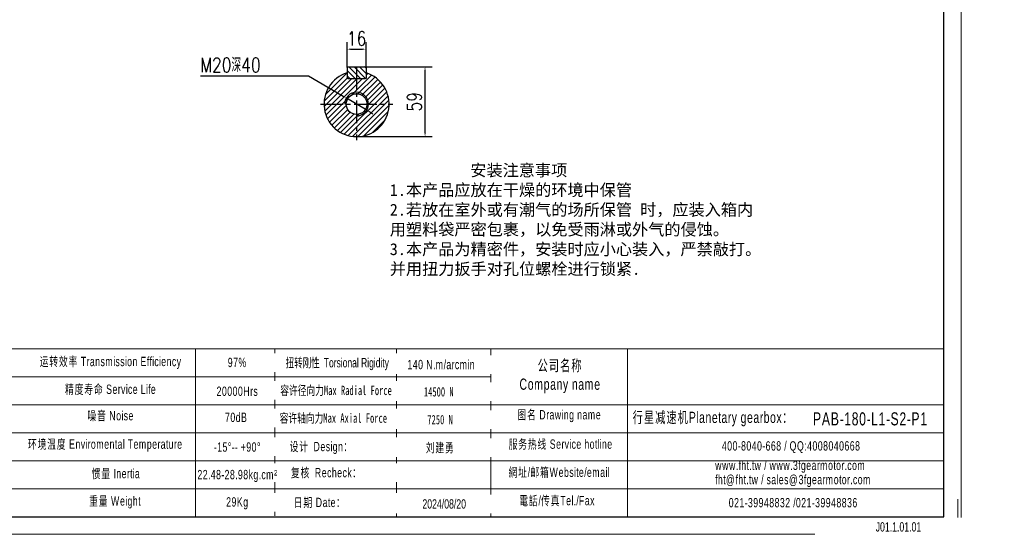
# Model space of a CAD drawing. Header units: millimetres. Extents: x 0 to 1279, y 0 to 879.
# Tile 3 of 4: x 447 to 1279, y 0 to 435. Entities that reach past the tile are written whole.
import ezdxf

# ---------------------------------------------------------------- set-up
doc = ezdxf.new("R2010")
doc.units = ezdxf.units.MM
doc.linetypes.add('CENTER2', pattern=[28.575, 19.05, -3.175, 3.175, -3.175])
for name, color, linetype in [('1轮廓实线层', 7, 'Continuous'), ('2细线层', 4, 'Continuous'), ('3中心线层', 1, 'CENTER2'), ('5剖面线层', 2, 'Continuous'), ('7标注层', 4, 'Continuous')]:
    doc.layers.add(name, color=color, linetype=linetype)
doc.layers.add('SLD-0', color=7, linetype='Continuous', lineweight=18)
doc.layers.add('图框_外框线', color=7, linetype='Continuous', lineweight=18)
doc.styles.add('TH_GBDIM', font='romans.shx', dxfattribs={"width": 0.8, "bigfont": 'gbcbig.shx'})
doc.styles.add('标准', font='arial.ttf', dxfattribs={"width": 0.667})
doc.dimstyles.new('TH_GBDIM', dxfattribs={"dimscale": 6, "dimtxt": 4.5, "dimasz": 3, "dimexe": 2, "dimexo": 0, "dimgap": 1.5, "dimtad": 1, "dimdec": 1, "dimdsep": 46, "dimtxsty": 'TH_GBDIM', "dimcen": 2.5, "dimclrd": 130, "dimclre": 130, "dimclrt": 3, "dimadec": 0, "dimazin": 0, "dimtfac": 0.714286, "dimtdec": 1, "dimtmove": 0, "dimatfit": 3, "dimfxl": 1, "dimtzin": 0, "dimlwd": -1, "dimlwe": -1, "dimarcsym": 0})

# ---------------------------------------------------------------- blocks, each defined once
blk = doc.blocks.new('*D24')
at = {"layer": '7标注层', "color": 130}
for p, q in [((599.95, 387.51), (691.26, 387.51)), ((691.26, 387.51), (720.58, 370.24)), ((740.39, 358.57), (723.16, 368.72)), ((742.98, 357.04), (745.56, 355.52))]:
    blk.add_line(p, q, dxfattribs=at)
for points in [[(720.32, 369.81), (720.83, 370.67), (723.16, 368.72)], [(743.23, 357.48), (742.72, 356.61), (740.39, 358.57)]]:
    blk.add_solid(points, dxfattribs=at)
at = {"layer": 'Defpoints', "color": 0}
for p in [(723.16, 368.72), (740.39, 358.57)]:
    blk.add_point(p, dxfattribs=at)
at = {"layer": '7标注层', "color": 3, "insert": (625.28, 396.64), "char_height": 12, "attachment_point": 5, "style": 'TH_GBDIM'}
blk.add_mtext('{M20深40}{}{}', dxfattribs=at)
blk = doc.blocks.new('*D25')
at = {"layer": '7标注层', "color": 130}
for p, q in [((723.78, 394.54), (723.78, 416.06)), ((739.78, 394.54), (739.78, 416.06)), ((726.78, 410.06), (736.78, 410.06))]:
    blk.add_line(p, q, dxfattribs=at)
for points in [[(726.78, 410.56), (726.78, 409.56), (723.78, 410.06)], [(736.78, 409.56), (736.78, 410.56), (739.78, 410.06)]]:
    blk.add_solid(points, dxfattribs=at)
at = {"layer": 'Defpoints', "color": 0}
for p in [(739.78, 410.06), (723.78, 394.54), (739.78, 394.54)]:
    blk.add_point(p, dxfattribs=at)
at = {"layer": '7标注层', "color": 3, "insert": (731.78, 419.06), "char_height": 12, "attachment_point": 5, "style": 'TH_GBDIM'}
blk.add_mtext('16', dxfattribs=at)
blk = doc.blocks.new('*D26')
at = {"layer": '7标注层', "color": 130}
for p, q in [((739.18, 395.14), (795.61, 395.14)), ((789.61, 339.14), (789.61, 392.14)), ((731.78, 336.14), (795.61, 336.14))]:
    blk.add_line(p, q, dxfattribs=at)
for points in [[(790.11, 392.14), (789.11, 392.14), (789.61, 395.14)], [(789.11, 339.14), (790.11, 339.14), (789.61, 336.14)]]:
    blk.add_solid(points, dxfattribs=at)
at = {"layer": 'Defpoints', "color": 0}
for p in [(739.18, 395.14), (789.61, 395.14), (731.78, 336.14)]:
    blk.add_point(p, dxfattribs=at)
at = {"layer": '7标注层', "color": 3, "insert": (780.61, 365.64), "char_height": 12, "attachment_point": 5, "rotation": 90, "style": 'TH_GBDIM'}
blk.add_mtext('59', dxfattribs=at)

msp = doc.modelspace()

# ---------------------------------------------------------------- hatches: boundary and pattern name
at = {"layer": '5剖面线层'}
h = msp.add_hatch(dxfattribs=at)
h.set_pattern_fill('ANSI31', color=256, angle=90)
h.set_pattern_definition([(135, (-1547.2415, -2738.588), (-2.245064, -2.245064), [])])
h.paths.add_polyline_path([(739.78, 394.54), (739.18, 395.14), (731.78, 395.14), (731.78, 385.14), (739.18, 385.14), (739.78, 385.74)])
h.paths.add_polyline_path([(731.78, 395.14), (724.38, 395.14), (723.78, 394.54), (723.78, 385.74), (724.38, 385.14), (731.78, 385.14)])
h = msp.add_hatch(dxfattribs=at)
h.set_pattern_fill('ANSI31', color=256)
h.set_pattern_definition([(45, (-1547.2415, -2738.588), (-2.245064, 2.245064), [])])
h.paths.add_polyline_path([(739.78, 389.95), (739.78, 385.74), (739.78, 385.14), (739.18, 385.14), (731.78, 385.14), (731.78, 373.64, -0.414214), (741.78, 363.64), (759.28, 363.64, 0.330174)])
h.paths.add_polyline_path([(759.28, 363.64), (741.78, 363.64, -0.414214), (731.78, 353.64), (731.78, 336.14, 0.414214)])
h.paths.add_polyline_path([(731.78, 353.64), (731.78, 354.89, -0.414214), (723.03, 363.64), (704.28, 363.64, 0.414214), (731.78, 336.14)])
h.paths.add_polyline_path([(731.78, 385.14), (724.38, 385.14), (723.78, 385.14), (723.78, 385.74), (723.78, 389.95, 0.330174), (704.28, 363.64), (721.78, 363.64, -0.414214), (731.78, 373.64)])
h.paths.add_polyline_path([(731.78, 372.39), (731.78, 373.64, 0.414214), (721.78, 363.64), (723.03, 363.64, -0.414214)], flags=17)
h.paths.add_polyline_path([(731.78, 373.64), (731.78, 372.39, -0.414214), (740.53, 363.64), (741.78, 363.64, 0.414214)], flags=17)
h.paths.add_polyline_path([(741.78, 363.64), (740.53, 363.64, -0.414214), (731.78, 354.89), (731.78, 353.64, 0.414214)], flags=17)

# ---------------------------------------------------------------- linework, layer by layer
at = {"layer": '1轮廓实线层'}
for p, q in [((724.38, 395.14), (723.78, 394.54)), ((723.78, 394.54), (723.78, 385.74)), ((724.38, 395.14), (739.18, 395.14)), ((739.78, 394.54), (739.18, 395.14)), ((739.78, 394.54), (739.78, 385.74)), ((723.78, 385.74), (724.38, 385.14)), ((723.78, 385.14), (723.78, 385.74)), ((724.38, 385.14), (723.78, 385.14)), ((724.38, 385.14), (739.18, 385.14)), ((739.18, 385.14), (739.78, 385.74)), ((739.78, 385.14), (739.18, 385.14)), ((739.78, 385.74), (739.78, 385.14))]:
    msp.add_line(p, q, dxfattribs=at)
msp.add_circle((731.78, 363.64), 8.75, dxfattribs=at)
msp.add_arc((731.78, 363.64), 27.5, 106.91239, 73.08761, dxfattribs=at)
at = {"layer": '2细线层'}
msp.add_arc((731.78, 363.64), 10, 270, 180, dxfattribs=at)
at = {"layer": '3中心线层'}
for p, q in [((731.78, 395.14), (731.78, 333.14)), ((701.28, 363.64), (762.28, 363.64))]:
    msp.add_line(p, q, dxfattribs=at)
at = {"layer": 'SLD-0'}
msp.add_line((595.83, 156.79), (595.83, 14.79), dxfattribs=at)
at = {"layer": '图框_外框线'}
for p, q in [((109.75, 156.79), (1227.69, 156.79)), ((662.72, 156.79), (662.72, 15.58)), ((765.64, 156.79), (765.64, 14.79)), ((845.19, 156.79), (845.19, 14.79)), ((960.62, 156.79), (960.62, 14.79)), ((216.89, 133.1), (845.19, 133.1)), ((109.75, 109.4), (1227.69, 109.4)), ((216.89, 85.71), (1227.69, 85.71)), ((216.89, 62.02), (1227.69, 62.02)), ((216.89, 38.33), (1227.69, 38.33))]:
    msp.add_line(p, q, dxfattribs=at)
at = {"layer": '图框_外框线', "color": 3}
msp.add_lwpolyline([(0, 0), (1242.48, 0), (1242.48, 878.61), (0, 878.61)], close=True, dxfattribs=at)
at = {"layer": '图框_外框线', "color": 3, "lineweight": 25}
msp.add_lwpolyline([(73.96, 14.79), (1227.69, 14.79), (1227.69, 863.82), (73.96, 863.82)], close=True, dxfattribs=at)
at = {"layer": '图框_外框线', "color": 3}
msp.add_lwpolyline([(1239.52, 29.58), (1239.52, 2.96), (1212.9, 2.96)], dxfattribs=at)

# ---------------------------------------------------------------- texts
at = {"insert": (759.85, 312.71), "char_height": 10, "width": 314.8168, "attachment_point": 1}
msp.add_mtext('{\\fFangSong_GB2312|b0|i0|c134|p2;          \\C3;安装注意事项\\P1.本产品应放在干燥的环境中保管\\P2.若放在室外或有潮气的场所保管 时，应装入箱内用塑料袋严密包裹，以免受雨淋或外气的侵蚀。\\P3.本产品为精密件，安装时应小心装入，严禁敲打。并用扭力扳手对孔位螺栓进行锁紧.}', dxfattribs=at)
at = {"layer": 'SLD-0', "color": 1, "attachment_point": 2, "style": '标准'}
for s, insert, char_height, width in [('\\T1.1;运转效率 Transmission Efficiency', (524.09, 150.03), 7.8975, 134.2066), ('\\T1.1;97%', (631.14, 149.23), 7.898, 100.9986), ('\\T1.1;公司名称\\PCompany name', (903.64, 147.44), 9.477, 122.6976), ('\\T1.1;精度寿命 Service Life', (524.09, 126.56), 7.8975, 105.3426), ('\\T1.1;20000Hrs', (631.14, 124.88), 7.8975, 100.9986), ('\\T1.1;噪音 Noise', (524.09, 104.22), 7.8975, 69.6871), ('\\T1.1;70dB', (630.16, 102.84), 7.898, 52.1142), ('\\T1.1;图名 Drawing name', (902.99, 105.04), 7.8975, 100.9986), ('{\\fSimSun|b0|i0|c134|p2;\\T1.1;  行星减速机\\fArial|b0|i0|c0|p34;Planetary gearbox\\fSimSun|b0|i0|c134|p2;：}', (1028.1, 103.6), 9.477, 149.0508), ('\\pxt5;{\\T1.1;PAB-180-L1-S2-P1}', (1165.67, 103.13), 11.0565, 114.4634), ('\\T1.1;环境温度 Enviromental Temperature', (519.56, 80.18), 7.8975, 133.0746), ('\\T1.1;-15%%D-- +90%%D', (631.14, 77.73), 7.8975, 67.7469), ('\\T1.1;服务热线 Service hotline', (904.11, 80.2), 7.8975, 112.5222), ('\\T1.1;400-8040-668 / QQ:4008040668', (1098.79, 78.69), 7.8975, 229.9389), ('\\T1.1;www.fht.tw / www.3fgearmotor.com ', (1098.06, 62.25), 7.8975, 230.1978), ('\\T1.1;惯量 Inertia', (528.62, 55.3), 7.8975, 71.348), ('{\\T1.1;22.48-28.98kg.cm²}', (631.14, 54.44), 7.8975, 53.4143), ('\\T1.1;網址/邮箱Website/email', (902.88, 56.41), 7.8975, 117.125), ('\\T1.1;\\pxt12;fht@fht.tw / sales@3fgearmotor.com ', (1100.47, 50.22), 7.8975, 230.1978), ('\\T1.1;電話/传真Tel./Fax', (901.11, 32.43), 7.8975, 118.5337), ('\\T1.1;重量 Weight', (527.77, 32.11), 7.8975, 61.4094), ('\\T1.1;29Kg', (631.14, 31.35), 7.898, 52.841), ('\\T1.1;021-39948832 /021-39948836 ', (1100.55, 30.7), 7.8975, 175.7734)]:
    msp.add_mtext(s, dxfattribs=dict(at, insert=insert, char_height=char_height, width=width))

# ---------------------------------------------------------------- dimensions: what is measured, and where the dimension line sits
at = {"layer": '7标注层'}
dim = msp.add_linear_dim(base=(739.78, 410.06), p1=(723.78, 394.54), p2=(739.78, 394.54), dimstyle='TH_GBDIM', override={"dimtxt": 2, "dimasz": 0.5, "dimexe": 1, "dimgap": 0.5}, dxfattribs=at)
dim.commit()
dim.dimension.update_dxf_attribs({"geometry": '*D25', "text_midpoint": (731.78, 410.06), "dimtype": 160})
dim = msp.add_diameter_dim_2p(p1=(740.39, 358.57), p2=(723.16, 368.72), text='{M20深40}{}{}', dimstyle='TH_GBDIM', override={"dimtxt": 2, "dimasz": 0.5, "dimexe": 1, "dimgap": 0.5, "dimtoh": 1}, dxfattribs=at)
dim.commit()
dim.dimension.update_dxf_attribs({"geometry": '*D24', "text_midpoint": (625.28, 387.51), "dimtype": 163})
dim = msp.add_linear_dim(base=(789.61, 395.14), p1=(731.78, 336.14), p2=(739.18, 395.14), angle=90, dimstyle='TH_GBDIM', override={"dimtxt": 2, "dimasz": 0.5, "dimexe": 1, "dimgap": 0.5}, dxfattribs=at)
dim.commit()
dim.dimension.update_dxf_attribs({"geometry": '*D26', "text_midpoint": (780.61, 365.64)})

# ---------------------------------------------------------------- next in the draw order: texts
at = {"layer": 'SLD-0', "color": 1, "attachment_point": 2, "style": '标准', "bg_fill": 2}
for s, insert, char_height, width in [('{\\T1.1;140 N.m/arcmin}', (803.33, 147.46), 7.8975, 100.9986), ('{\\f宋体|b0|i0|c134|p2;容许径向力Max Radial Force}', (714.47, 125.59), 7.8975, 133.0746), ('{\\fSimSun|b0|i0|c134|p2;\\T1.1;设计 \\fArial|b0|i0|c0|p34;Design\\fSimSun|b0|i0|c134|p2;：}', (701.99, 78.17), 7.8975, 133.0746), ('{\\fSimSun|b0|i0|c134|p2;\\T1.1;复核 \\fArial|b0|i0|c0|p34;Recheck\\fSimSun|b0|i0|c134|p2;：}', (706.27, 56.08), 7.8975, 133.0746), ('{\\T1.1;日期 Date：}', (700.67, 30.93), 7.8975, 133.0746), ('2024/08/20', (805.79, 29.63), 7.898, 133.0746), ('J01.1.01.01', (1189.39, 10.25), 7.8975, 133.0746)]:
    msp.add_mtext(s, dxfattribs=dict(at, insert=insert, char_height=char_height, width=width))

# ---------------------------------------------------------------- next in the draw order: texts
at = {"layer": 'SLD-0', "color": 1, "char_height": 7.8975, "width": 133.0746, "attachment_point": 2, "style": '标准', "bg_fill": 2}
for s, insert in [('{\\f宋体|b0|i0|c134|p2;\\W0.65;扭转刚性 \\fArial|b0|i0|c0|p34;Torsional Rigidity}', (715.51, 149)), ('{\\fSimSun|b1|i0|c134|p2;14500 N}', (801.18, 124.4)), ('{\\f宋体|b0|i0|c134|p2;容许轴向力Max Axial Force}', (712.17, 102.21)), ('{\\fSimSun|b0|i0|c134|p2;\\T1.1;刘建勇 }', (802.39, 77.18))]:
    msp.add_mtext(s, dxfattribs=dict(at, insert=insert))

# ---------------------------------------------------------------- next in the draw order: texts
at = {"layer": 'SLD-0', "color": 1, "insert": (802.29, 100.91), "char_height": 7.8975, "width": 133.0746, "attachment_point": 2, "style": '标准', "bg_fill": 2}
msp.add_mtext('{\\fSimSun|b1|i0|c134|p2;7250 N}', dxfattribs=at)

doc.saveas('drawing.dxf')
